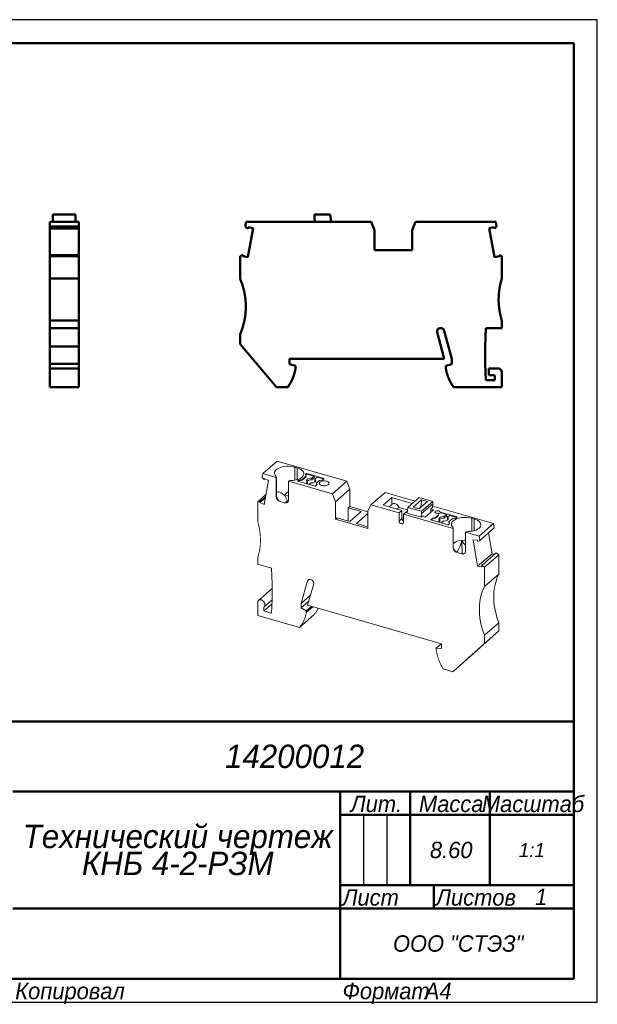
# Model space of a CAD drawing. Header units: millimetres. Extents: x 0 to 297, y 0 to 210.
# Tile 2 of 2: x 173 to 297, y 0 to 210. Entities that reach past the tile are written whole.
import ezdxf

# ---------------------------------------------------------------- set-up
doc = ezdxf.new("R2010")
doc.units = ezdxf.units.MM

# ---------------------------------------------------------------- blocks, each defined once
blk = doc.blocks.new('_FR1Страница_1')
at = {"color": 7, "lineweight": 25, "flags": 128}
for points in [[(297, 210), (0, 210)], [(297, 0), (297, 210)], [(247, 40), (247, 25)], [(252, 40), (252, 25)], [(242, 20), (292, 20)], [(0, 0), (297, 0)]]:
    blk.add_lwpolyline(points, dxfattribs=at)
at = {"color": 7, "lineweight": 50, "flags": 128}
for points in [[(20, 205), (292, 205)], [(292, 205), (292, 5)], [(107, 60), (292, 60)], [(172, 45), (292, 45)], [(242, 45), (242, 5)], [(257, 45), (257, 25)], [(274, 45), (274, 25)], [(242, 40), (292, 40)], [(242, 25), (292, 25)], [(262, 25), (262, 20)], [(172, 20), (292, 20)], [(292, 5), (20, 5)]]:
    blk.add_lwpolyline(points, dxfattribs=at)
at = {"color": 7}
for s, insert, char_height, width, attachment_point in [('\\pl0.5;{\\fT-FLEX Type A|b0|i1;\\l14200012 \\P}', (232, 52.5), 5, 122.5, 5), ('\\pl0.5;{\\fT-FLEX Type A|b0|i1;\\lМасштаб\\P}', (283, 44.125), 3.5, 19.75, 2), ('\\pl0.5;{\\fT-FLEX Type A|b0|i1;\\lЛит.\\P}', (249.5, 44.125), 3.5, 16.75, 2), ('\\pl0.5;{\\fT-FLEX Type A|b0|i1;\\lМасса\\P}', (265.5, 44.125), 3.5, 18.75, 2), ('\\pl0.5;{\\fT-FLEX Type A|b0|i1;\\l8.60\\P}', (265.5, 32.5), 3.5, 18.75, 5), ('{\\fT-FLEX Type A|b0|i1;\\l1:1\\P}', (283, 32.5), 3, 19.5, 5), ('\\pl0.5;{\\fT-FLEX Type A|b0|i1;\\l\\P}', (244.5, 32.5), 3.5, 6.75, 5), ('\\pl0.5;{\\fT-FLEX Type A|b0|i1;\\l\\P}', (249.5, 32.5), 3.5, 6.75, 5), ('\\pl0.5;{\\fT-FLEX Type A|b0|i1;\\l\\P}', (254.5, 32.5), 3.5, 6.75, 5), ('\\pl0.5;{\\fT-FLEX Type A|b0|i1;\\l\\H0.857143x;\\P}', (283, 32.5), 3.5, 19.75, 5), ('\\pl0.5;{\\fT-FLEX Type A|b0|i1;\\lЛист\\P}', (242, 24.125), 3.5, 11.75, 1), ('\\pl0.5;{\\fT-FLEX Type A|b0|i1;\\l\\H0.857143x;\\P}', (257, 24.125), 3.5, 11.75, 2), ('\\pl0.5;{\\fT-FLEX Type A|b0|i1;\\lЛистов\\P}', (262, 24.125), 3.5, 17.75, 1), ('{\\fT-FLEX Type A|b0|i1;\\l1\\P}', (285, 22.5), 3.5, 15.75, 5), ('\\pl0.5;{\\fT-FLEX Type A|b0|i1;\\l\\H0.857143x;\\P}', (285, 24.125), 3.5, 15.75, 2), ('{\\fT-FLEX Type A|b0|i1;\\l\\P}', (257, 22.5), 3.5, 11.75, 5), ('{\\fT-FLEX Type A|b0|i1;\\l}', (207, 20), 3, 71.5, 5), ('\\pl0.5;{\\fT-FLEX Type A|b0|i1;\\lООО "СТЭЗ"\\P}', (267, 12.5), 3.5, 51.75, 5), ('\\pl0.6;{\\fT-FLEX Type A|b0|i1;\\l \\P}', (207, 12.5), 3.5, 71.75, 5), ('\\pl0.5;{\\fT-FLEX Type A|b0|i1;\\lКопировал\\P}', (172, 4.125), 3.5, 23.566, 1), ('\\pl0.5;{\\fT-FLEX Type A|b0|i1;\\l\\P}', (193.816, 4.125), 3.5, 40.967, 1), ('\\pl0.5;{\\fT-FLEX Type A|b0|i1;\\lФормат\\P}', (242, 4.125), 3.5, 18.675, 1), ('\\pl0.5;{\\fT-FLEX Type A|b0|i1;\\l\\P}', (258.925, 4.125), 3.5, 9.825, 1), ('{\\fT-FLEX Type A|b0|i1;\\lA4\\P}', (262.962, 4.125), 3.5, 9.825, 2)]:
    blk.add_mtext(s, dxfattribs=dict(at, insert=insert, char_height=char_height, width=width, attachment_point=attachment_point))
at = {"color": 7, "insert": (207, 32.5), "char_height": 5, "width": 72.5, "attachment_point": 5, "line_spacing_factor": 0.692771}
blk.add_mtext('\\pl0.5;{\\fT-FLEX Type A|b0|i1;\\lТехнический чертеж\\PКНБ 4-2-РЗМ\\P}', dxfattribs=at)
blk = doc.blocks.new('Страница_1')
at = {"color": 7, "lineweight": 50, "flags": 128}
for points in [[(186.087, 166.773), (179.937, 166.773)], [(179.937, 166.773), (179.937, 165.771)], [(185.397, 168.323), (180.527, 168.323)], [(180.527, 166.823), (180.527, 168.323)], [(180.527, 166.823), (181.212, 166.823)], [(181.212, 166.773), (181.212, 166.823)], [(184.712, 166.823), (184.712, 166.773)], [(185.397, 166.823), (184.712, 166.823)], [(185.397, 166.823), (185.397, 168.323)], [(186.087, 165.771), (186.087, 166.773)], [(221.69, 165.771), (221.866, 166.773)], [(248.637, 166.773), (221.866, 166.773)], [(239.886, 168.323), (236.515, 168.323)], [(236.515, 167.754), (236.515, 168.323)], [(236.515, 167.754), (236.596, 166.823)], [(236.596, 166.823), (236.6, 166.773)], [(236.596, 166.823), (240.043, 166.823)], [(238.025, 166.773), (238.009, 166.823)], [(239.088, 166.823), (239.093, 166.773)], [(240.043, 166.823), (239.886, 168.323)], [(240.049, 166.773), (240.043, 166.823)], [(248.637, 166.773), (249.377, 165.023)], [(258.117, 166.773), (257.377, 165.023)], [(258.117, 166.773), (275.287, 166.773)], [(275.287, 166.773), (275.464, 165.771)], [(179.937, 165.377), (179.937, 165.771)], [(186.087, 165.771), (179.937, 165.771)], [(186.087, 165.377), (179.937, 165.377)], [(179.937, 165.372), (179.937, 159.69)], [(186.087, 165.771), (186.087, 165.377)], [(186.087, 159.69), (186.087, 165.372)], [(221.69, 165.771), (222.246, 165.304)], [(222.246, 165.304), (222.306, 165.646)], [(222.261, 159.231), (223.359, 165.46)], [(223.359, 165.46), (222.306, 165.646)], [(249.377, 160.723), (249.377, 165.023)], [(257.377, 160.723), (257.377, 165.023)], [(274.948, 165.646), (273.894, 165.46)], [(273.894, 165.46), (274.993, 159.231)], [(274.948, 165.646), (274.995, 165.377)], [(274.995, 165.377), (275.464, 165.771)], [(249.377, 160.723), (257.377, 160.723)], [(179.937, 159.475), (179.937, 159.685)], [(186.087, 159.685), (179.937, 159.685)], [(179.937, 159.475), (179.937, 154.673)], [(179.937, 159.475), (186.087, 159.475)], [(186.087, 159.475), (186.087, 159.685)], [(186.087, 154.673), (186.087, 159.475)], [(221.262, 159.724), (220.577, 159.475)], [(220.577, 154.673), (220.577, 159.475)], [(221.207, 159.417), (221.262, 159.724)], [(221.207, 159.417), (222.261, 159.231)], [(276.046, 159.417), (274.993, 159.231)], [(275.999, 159.685), (276.046, 159.417)], [(276.577, 159.475), (275.999, 159.685)], [(276.577, 159.475), (276.577, 154.673)], [(179.937, 150.173), (179.937, 154.673)], [(179.937, 154.673), (186.087, 154.673)], [(186.087, 150.173), (186.087, 154.673)], [(179.937, 145.673), (179.937, 150.173)], [(186.087, 145.673), (186.087, 150.173)], [(179.937, 145.673), (186.087, 145.673)], [(179.937, 145.673), (179.937, 144.073)], [(186.087, 144.073), (186.087, 145.673)], [(276.577, 145.673), (276.577, 144.073)], [(179.937, 140.15), (179.937, 144.073)], [(179.937, 144.073), (186.087, 144.073)], [(186.087, 144.073), (186.087, 140.15)], [(262.749, 143.177), (262.725, 143.358)], [(262.749, 143.177), (264.277, 137.473)], [(264.267, 143.48), (265.877, 137.473)], [(272.977, 140.15), (273.131, 144.073)], [(276.577, 144.073), (273.131, 144.073)], [(220.577, 142.673), (220.577, 140.673)], [(186.087, 140.15), (179.937, 140.15)], [(179.937, 136.473), (179.937, 140.15)], [(186.087, 140.15), (186.087, 136.473)], [(220.577, 140.673), (228.391, 131.423)], [(272.977, 136.473), (272.977, 140.15)], [(264.277, 137.473), (231.177, 137.473)], [(231.177, 136.373), (231.177, 137.473)], [(265.877, 137.473), (265.877, 136.373)], [(179.937, 136.473), (179.937, 135.478)], [(179.937, 136.473), (186.087, 136.473)], [(179.937, 135.473), (179.937, 134.573)], [(179.937, 135.473), (180.937, 135.473)], [(186.087, 135.473), (180.94, 135.473)], [(186.087, 136.473), (186.087, 135.478)], [(186.087, 135.473), (186.087, 134.573)], [(232.477, 136.025), (231.177, 136.373)], [(232.477, 135.573), (232.477, 136.025)], [(264.577, 136.025), (265.877, 136.373)], [(264.577, 136.025), (264.577, 135.573)], [(272.977, 136.473), (273.177, 132.973)], [(273.777, 135.473), (275.677, 135.473)], [(273.777, 135.473), (273.777, 134.016)], [(179.937, 131.423), (179.937, 134.573)], [(186.087, 134.573), (186.087, 131.423)], [(275.077, 132.973), (273.177, 132.973)], [(273.777, 134.016), (274.97, 134.016)], [(275.077, 133.902), (274.97, 134.016)], [(275.077, 132.973), (275.077, 133.902)], [(276.577, 131.423), (276.577, 134.573)], [(179.937, 131.423), (186.087, 131.423)], [(228.391, 131.423), (230.782, 131.423)], [(266.272, 131.423), (276.577, 131.423)]]:
    blk.add_lwpolyline(points, dxfattribs=at)
at = {"color": 7, "linetype": 'Continuous', "lineweight": 50, "const_width": 0.5}
for points in [[(220.577, 142.673, 0.2087122), (220.577, 154.673, 0.2087122)], [(276.577, 154.673, 0.0763208), (275.886, 150.173, 0.0763208)], [(275.886, 150.173, 0.0763208), (276.577, 145.673, 0.0763208)], [(263.265, 144.039, 0.3482342), (262.725, 143.358, 0.3482342)], [(264.267, 143.48, 0.422845), (263.265, 144.039, 0.422845)], [(230.782, 131.423, 0.1196559), (232.477, 135.573, 0.1196559)], [(264.577, 135.573, 0.1196559), (266.272, 131.423, 0.1196559)], [(276.577, 134.573, 0.4142136), (275.677, 135.473, 0.4142136)]]:
    blk.add_lwpolyline(points, format="xyb", dxfattribs=at)
at = {"color": 7, "lineweight": 18, "flags": 128}
for points in [[(225.477, 112.967), (228.552, 115.63)], [(232.284, 114.351), (231.866, 114.45), (231.421, 114.515), (230.962, 114.544), (230.5, 114.535), (230.046, 114.491), (229.612, 114.41), (229.209, 114.296), (228.848, 114.152), (228.537, 113.98), (228.284, 113.786), (228.097, 113.575), (227.979, 113.351), (227.934, 113.121), (227.963, 112.89), (228.065, 112.664), (228.237, 112.449)], [(243.423, 111.337), (228.552, 115.63)], [(232.284, 111.573), (232.284, 114.351)], [(232.803, 114.201), (232.284, 114.351)], [(233.865, 112.22), (234.099, 112.479), (234.228, 112.756), (234.247, 113.04), (234.154, 113.32), (233.954, 113.586), (233.654, 113.828), (233.265, 114.035), (232.803, 114.201)], [(232.803, 111.692), (232.803, 114.201)], [(225.324, 112.143), (225.477, 112.967)], [(225.324, 112.143), (225.73, 111.685)], [(225.477, 112.967), (228.344, 112.139)], [(225.73, 111.685), (225.771, 111.906)], [(225.73, 111.685), (225.91, 111.841)], [(225.771, 111.906), (226.684, 111.481)], [(228.344, 108.026), (228.344, 112.139)], [(228.352, 108.091), (228.352, 112.204)], [(231.533, 111.498), (231.887, 111.52), (232.233, 111.564), (232.566, 111.628), (232.881, 111.712), (233.172, 111.816), (233.435, 111.936), (233.668, 112.071), (233.865, 112.22)], [(232.896, 111.331), (233.151, 111.552)], [(233.151, 111.552), (233.882, 111.685)], [(233.882, 111.555), (233.151, 111.422)], [(233.151, 111.552), (233.151, 111.422)], [(233.882, 111.685), (234.7, 112.394)], [(234.7, 112.264), (233.882, 111.555)], [(233.882, 111.685), (233.882, 111.555)], [(234.565, 112.777), (234.821, 112.998)], [(234.7, 112.394), (234.565, 112.777)], [(234.821, 112.868), (234.6, 112.677)], [(234.7, 112.394), (234.7, 112.264)], [(235.002, 111.175), (234.866, 111.302), (234.808, 111.444), (234.834, 111.588), (234.941, 111.722), (235.12, 111.835), (235.356, 111.918), (235.63, 111.964), (235.918, 111.969)], [(234.821, 112.998), (234.821, 112.868)], [(234.821, 112.998), (238.544, 111.923)], [(236.423, 112.405), (234.821, 112.868)], [(234.875, 111.294), (234.941, 111.376), (235.12, 111.489), (235.356, 111.572), (235.63, 111.618), (235.918, 111.622)], [(236.611, 111.769), (236.747, 111.641), (236.805, 111.5), (236.779, 111.356), (236.673, 111.222), (236.494, 111.109), (236.257, 111.026), (235.983, 110.98), (235.695, 110.975)], [(236.423, 112.405), (235.918, 111.969)], [(236.423, 112.059), (235.918, 111.622)], [(235.918, 111.969), (235.918, 111.622)], [(236.423, 112.405), (236.423, 112.059)], [(236.816, 111.946), (236.423, 112.059)], [(236.611, 111.769), (237.116, 112.205)], [(236.611, 111.769), (236.611, 111.422)], [(238.432, 111.825), (237.116, 112.205)], [(238.136, 111.569), (237.589, 111.496)], [(238.544, 111.923), (238.136, 111.569)], [(225.733, 106.362), (226.684, 111.481)], [(230.943, 111.389), (240.348, 108.674)], [(230.943, 111.389), (230.943, 107.276)], [(236.619, 110.256), (232.896, 111.331)], [(233.151, 111.422), (233.008, 111.298)], [(235.002, 111.175), (234.61, 110.836)], [(235.002, 110.829), (234.91, 110.749)], [(235.002, 111.175), (235.002, 110.829)], [(235.303, 110.636), (235.695, 110.975)], [(236.611, 111.422), (236.738, 111.304)], [(237.055, 110.633), (236.619, 110.256)], [(237.589, 111.496), (236.909, 110.906)], [(236.909, 110.906), (236.909, 110.776)], [(236.909, 110.906), (237.055, 110.633)], [(237.008, 110.592), (236.909, 110.776)], [(237.657, 111.154), (237.572, 111.061), (237.525, 110.96), (237.519, 110.857), (237.552, 110.756), (237.625, 110.66), (237.733, 110.572), (237.874, 110.497), (238.041, 110.437), (238.229, 110.395), (238.429, 110.371), (238.635, 110.368), (238.838, 110.385), (239.031, 110.421), (239.205, 110.475), (239.356, 110.546), (239.476, 110.629)], [(239.476, 110.629), (239.561, 110.723), (239.607, 110.823), (239.614, 110.926), (239.581, 111.028), (239.508, 111.124), (239.399, 111.211), (239.259, 111.286), (239.091, 111.346), (238.904, 111.389), (238.703, 111.412), (238.498, 111.416), (238.295, 111.399), (238.102, 111.363), (237.927, 111.308), (237.777, 111.238), (237.657, 111.154)], [(240.348, 108.674), (243.423, 111.337)], [(244.063, 109.637), (240.988, 106.974)], [(243.423, 111.337), (244.063, 109.637)], [(244.063, 105.913), (244.063, 109.637)], [(226.13, 108.501), (224.361, 106.969)], [(224.82, 106.786), (226.002, 107.809)], [(224.861, 107.006), (226.043, 108.029)], [(228.344, 108.026), (228.361, 107.866), (228.411, 107.704), (228.592, 107.4), (228.855, 107.158), (229.16, 107.011)], [(228.352, 108.949), (228.497, 109.034), (228.679, 109.077), (228.884, 109.068), (229.111, 109.006), (229.355, 108.892), (229.612, 108.727), (229.879, 108.515), (230.152, 108.261)], [(229.163, 107.017), (228.991, 107.102), (228.835, 107.226), (228.579, 107.552), (228.386, 107.932), (228.379, 107.951)], [(230.152, 108.411), (230.418, 108.704), (230.692, 108.957), (230.943, 109.145)], [(230.152, 108.261), (230.152, 108.411)], [(230.152, 108.411), (230.943, 108.183)], [(230.152, 108.261), (230.715, 107.124)], [(240.988, 106.974), (240.348, 108.674)], [(248.557, 106.304), (251.632, 108.968)], [(253.051, 107.836), (251.226, 106.256)], [(251.632, 108.968), (258.049, 107.115)], [(253.051, 106.407), (253.051, 107.836)], [(257.424, 106.574), (253.051, 107.836)], [(256.481, 105.758), (258.916, 107.867)], [(259.426, 107.353), (257.626, 105.794)], [(258.916, 107.867), (261.836, 107.024)], [(259.426, 107.353), (259.289, 106.093)], [(260.646, 107.001), (259.426, 107.353)], [(224.361, 106.969), (224.861, 107.006)], [(224.361, 102.81), (224.361, 106.969)], [(224.861, 107.006), (224.82, 106.786)], [(225.733, 106.362), (224.82, 106.786)], [(229.16, 107.011), (229.163, 107.017)], [(229.384, 106.946), (229.16, 107.011)], [(229.163, 107.017), (229.384, 106.946)], [(229.384, 106.946), (229.903, 106.796)], [(230.127, 106.732), (229.903, 106.796)], [(229.903, 106.796), (230.135, 106.736)], [(230.127, 106.732), (230.432, 106.702), (230.695, 106.793), (230.876, 106.992), (230.926, 107.126), (230.943, 107.276)], [(230.135, 106.736), (230.127, 106.732)], [(230.702, 106.803), (230.533, 106.736), (230.335, 106.714), (230.135, 106.736)], [(230.715, 107.124), (230.252, 106.723)], [(230.715, 106.8), (230.715, 107.124)], [(240.988, 103.25), (240.988, 106.974)], [(243.738, 105.632), (244.063, 105.913)], [(243.738, 105.632), (243.738, 102.831)], [(246.466, 104.844), (243.738, 105.632)], [(247.917, 104.801), (244.063, 105.913)], [(247.917, 104.974), (248.557, 106.304)], [(248.557, 106.304), (254.585, 104.564)], [(251.226, 106.256), (255.21, 105.106)], [(253.089, 106.444), (252.461, 105.899)], [(253.093, 106.438), (253.204, 106.521), (253.392, 106.58), (253.602, 106.583), (253.822, 106.528), (254.036, 106.418), (254.232, 106.262), (254.396, 106.069), (254.519, 105.851), (254.553, 105.743)], [(254.543, 105.746), (254.155, 105.41)], [(254.543, 105.746), (256.421, 105.203)], [(256.345, 104.498), (256.481, 105.758)], [(256.481, 105.758), (259.401, 104.915)], [(258.846, 105.442), (257.626, 105.794)], [(260.646, 107.001), (258.846, 105.442)], [(259.264, 106.071), (259.232, 105.776)], [(259.264, 106.071), (259.289, 106.093)], [(259.471, 105.983), (259.278, 106.039)], [(259.521, 106.026), (259.289, 106.093)], [(261.836, 107.024), (259.401, 104.915)], [(261.836, 106.53), (259.401, 104.422)], [(260.146, 103.681), (261.971, 105.261)], [(261.423, 105.448), (261.358, 104.73)], [(261.765, 105.745), (261.423, 105.448)], [(261.971, 105.261), (261.436, 105.416)], [(261.836, 106.53), (261.765, 105.745)], [(261.791, 106.035), (274.816, 102.275)], [(261.836, 106.53), (261.836, 107.024)], [(240.988, 103.25), (241.313, 103.531)], [(240.988, 103.25), (247.917, 101.25)], [(241.313, 103.531), (244.041, 102.744)], [(244.041, 102.744), (246.466, 104.844)], [(247.939, 104.419), (245.514, 102.319)], [(247.917, 101.25), (247.917, 104.974)], [(255.21, 105.106), (254.585, 104.564)], [(254.585, 102.832), (254.585, 104.564)], [(254.585, 102.832), (255.21, 103.374)], [(255.21, 105.106), (255.21, 103.374)], [(255.538, 103.438), (255.21, 103.532)], [(255.21, 103.374), (255.246, 103.181), (255.35, 102.997), (255.504, 102.849), (255.538, 102.832)], [(255.538, 104.289), (256.163, 104.831)], [(255.538, 104.289), (255.538, 102.557)], [(255.538, 104.289), (266.19, 101.214)], [(256.163, 104.831), (256.374, 104.77)], [(259.33, 103.636), (256.345, 104.498)], [(259.401, 104.422), (259.33, 103.636)], [(259.673, 103.933), (259.33, 103.636)], [(259.401, 104.422), (259.401, 104.915)], [(259.573, 103.846), (260.146, 103.681)], [(259.663, 103.82), (259.673, 103.933)], [(261.823, 103.483), (261.388, 103.106)], [(261.823, 103.353), (261.5, 103.073)], [(262.37, 103.556), (261.823, 103.483)], [(261.823, 103.483), (261.823, 103.353)], [(262.37, 103.426), (261.823, 103.353)], [(262.353, 104.891), (262.293, 104.815), (262.28, 104.734), (262.316, 104.654), (262.397, 104.583), (262.517, 104.527), (262.663, 104.492), (262.825, 104.479), (262.987, 104.49)], [(263.379, 104.754), (263.35, 104.842), (263.265, 104.921), (263.134, 104.982), (262.971, 105.019), (262.793, 105.028), (262.618, 105.008), (262.466, 104.961), (262.353, 104.891)], [(263.05, 104.146), (262.37, 103.556)], [(263.05, 104.016), (262.37, 103.426)], [(262.37, 103.556), (262.37, 103.426)], [(262.987, 104.49), (262.904, 104.419)], [(262.904, 104.419), (263.05, 104.146)], [(262.987, 104.36), (262.952, 104.33)], [(262.987, 104.36), (262.987, 104.49)], [(263.05, 104.146), (263.05, 104.016)], [(264.238, 103.794), (263.949, 103.789), (263.675, 103.743), (263.439, 103.66), (263.26, 103.547), (263.153, 103.413), (263.127, 103.269), (263.185, 103.127), (263.321, 103)], [(264.238, 103.447), (263.949, 103.443), (263.675, 103.397), (263.439, 103.314), (263.26, 103.201), (263.194, 103.119)], [(263.379, 104.624), (263.379, 104.754)], [(267.037, 103.698), (263.379, 104.754)], [(264.742, 104.23), (263.379, 104.624)], [(264.742, 104.23), (264.238, 103.794)], [(264.742, 103.884), (264.238, 103.447)], [(264.238, 103.794), (264.238, 103.447)], [(264.742, 104.23), (264.742, 103.884)], [(265.135, 103.771), (264.742, 103.884)], [(264.93, 103.594), (265.435, 104.03)], [(264.992, 103.047), (265.098, 103.181), (265.124, 103.325), (265.066, 103.466), (264.93, 103.594)], [(264.93, 103.594), (264.93, 103.247)], [(265.057, 103.129), (264.93, 103.247)], [(265.232, 102.635), (266.05, 103.344)], [(266.924, 103.6), (265.435, 104.03)], [(266.05, 103.344), (266.781, 103.477)], [(266.168, 102.895), (266.499, 103.126), (266.914, 103.321), (267.396, 103.471), (267.928, 103.571), (268.489, 103.617), (269.058, 103.608), (269.611, 103.543), (270.129, 103.426)], [(266.781, 103.477), (267.037, 103.698)], [(270.649, 103.276), (271.03, 103.145), (271.364, 102.985), (271.643, 102.8), (271.86, 102.596), (272.01, 102.377), (272.087, 102.149), (272.091, 101.917), (272.022, 101.688), (271.88, 101.468), (271.671, 101.262), (271.398, 101.075), (271.069, 100.912), (270.693, 100.777), (270.278, 100.674), (269.837, 100.606), (269.378, 100.573)], [(270.649, 103.276), (270.129, 103.426)], [(270.129, 100.651), (270.129, 103.426)], [(270.649, 100.766), (270.649, 103.276)], [(245.514, 102.319), (247.917, 101.625)], [(254.585, 102.832), (254.621, 102.64), (254.725, 102.455), (254.879, 102.307), (255.061, 102.219), (255.244, 102.202), (255.398, 102.261), (255.501, 102.386), (255.538, 102.557)], [(261.388, 103.106), (265.112, 102.031)], [(263.321, 103), (262.929, 102.661)], [(263.321, 102.654), (263.229, 102.574)], [(263.321, 103), (263.321, 102.654)], [(263.622, 102.461), (264.014, 102.8)], [(264.014, 102.8), (264.302, 102.805), (264.576, 102.851), (264.813, 102.934), (264.992, 103.047)], [(265.112, 102.031), (265.367, 102.252)], [(265.367, 102.252), (265.232, 102.635)], [(265.232, 102.635), (265.232, 102.505)], [(265.332, 102.222), (265.232, 102.505)], [(266.082, 101.524), (265.943, 101.689), (265.846, 101.86), (265.791, 102.037), (265.78, 102.215), (265.813, 102.393), (265.89, 102.567), (266.008, 102.735), (266.168, 102.895)], [(266.19, 97.101), (266.19, 101.214)], [(266.197, 97.166), (266.197, 101.28)], [(274.816, 102.275), (271.741, 99.612)], [(271.895, 98.7), (274.97, 101.363)], [(274.97, 101.363), (274.816, 102.275)], [(268.788, 100.464), (271.741, 99.612)], [(268.788, 96.351), (268.788, 100.464)], [(271.741, 99.612), (271.895, 98.7)], [(274.475, 95.842), (273.729, 100.288)], [(267.005, 96.086), (266.7, 96.233), (266.438, 96.475), (266.256, 96.779), (266.207, 96.941), (266.19, 97.101)], [(268.788, 98.719), (268.489, 98.724), (267.928, 98.678), (267.396, 98.578), (266.914, 98.427), (266.499, 98.233), (266.197, 98.023)], [(266.225, 97.026), (266.232, 97.007), (266.424, 96.627), (266.68, 96.301), (266.837, 96.177), (267.009, 96.092)], [(267.013, 96.293), (267.181, 96.484), (267.336, 96.737), (267.477, 97.024), (267.605, 97.329), (267.838, 97.961), (268.051, 98.607)], [(268.788, 97.655), (268.786, 97.657), (268.401, 98.12), (268.051, 98.607)], [(268.051, 98.607), (268.075, 95.801)], [(270.448, 98.848), (271.4, 93.179)], [(270.448, 98.848), (271.361, 98.745)], [(271.361, 98.745), (271.413, 98.435)], [(271.413, 98.435), (271.895, 98.7)], [(224.361, 93.631), (224.361, 95.016)], [(266.819, 96.191), (266.872, 96.203), (267.013, 96.293)], [(267.009, 96.092), (267.005, 96.086)], [(267.005, 96.086), (267.229, 96.021)], [(267.229, 96.021), (267.009, 96.092)], [(267.749, 95.871), (267.229, 96.021)], [(267.981, 95.811), (267.749, 95.871)], [(267.749, 95.871), (267.973, 95.807)], [(268.788, 96.351), (268.771, 96.201), (268.722, 96.067), (268.54, 95.868), (268.278, 95.777), (267.973, 95.807)], [(267.973, 95.807), (267.981, 95.811)], [(267.981, 95.811), (268.18, 95.789), (268.378, 95.811), (268.547, 95.878)], [(271.4, 93.179), (274.475, 95.842)], [(272.265, 93.356), (275.34, 96.019)], [(272.858, 92.969), (275.933, 95.632)], [(275.06, 95.776), (274.475, 95.842)], [(275.34, 96.019), (275.933, 95.632)], [(275.933, 91.474), (275.933, 95.632)], [(224.361, 93.631), (227.345, 92.769)], [(227.345, 92.769), (227.478, 89.333)], [(272.312, 93.076), (271.4, 93.179)], [(272.265, 93.356), (272.858, 92.969)], [(272.312, 93.076), (272.265, 93.356)], [(272.858, 92.969), (272.858, 88.81)], [(275.933, 91.474), (272.858, 88.81)], [(275.933, 91.474), (275.605, 90.74), (275.334, 89.97), (275.123, 89.165), (274.971, 88.332), (274.879, 87.472), (274.849, 86.59), (274.879, 85.691), (274.971, 84.779), (275.123, 83.857), (275.334, 82.931), (275.605, 82.004), (275.933, 81.081)], [(227.478, 89.333), (227.478, 86.149)], [(235.021, 90.04), (233.627, 85.24)], [(236.336, 89.397), (235.013, 84.84)], [(235.889, 90.273), (235.753, 90.339), (235.615, 90.378), (235.48, 90.388), (235.353, 90.37), (235.239, 90.323), (235.144, 90.251), (235.07, 90.155), (235.021, 90.04)], [(235.412, 90.378), (235.021, 90.04)], [(236.357, 89.548), (236.323, 89.757), (236.226, 89.963), (236.076, 90.141), (235.889, 90.273)], [(236.336, 89.397), (236.357, 89.548)], [(272.858, 88.81), (272.53, 88.077), (272.259, 87.306), (272.048, 86.502), (271.896, 85.669), (271.804, 84.809), (271.774, 83.927), (271.804, 83.028), (271.896, 82.116), (272.048, 81.194), (272.259, 80.268), (272.53, 79.341), (272.858, 78.418)], [(227.478, 88.394), (224.551, 85.859)], [(235.634, 86.977), (233.627, 85.24)], [(225.92, 84.953), (225.86, 85.269), (225.691, 85.57), (225.438, 85.812), (225.14, 85.958), (224.842, 85.985), (224.589, 85.889), (224.42, 85.685), (224.361, 85.403)], [(224.361, 85.403), (224.361, 82.675)], [(225.66, 83.643), (227.421, 85.168)], [(225.66, 84.447), (225.77, 84.537), (225.852, 84.655), (225.902, 84.796), (225.92, 84.953)], [(225.66, 83.643), (225.66, 84.447)], [(225.729, 84.498), (227.47, 86.006)], [(227.478, 86.149), (227.305, 83.168)], [(233.627, 84.287), (235.264, 85.705)], [(233.627, 84.287), (233.627, 85.24)], [(233.627, 84.287), (234.753, 83.661)], [(234.753, 83.661), (235.839, 84.601)], [(236.178, 84.503), (234.753, 83.269)], [(235.013, 84.84), (263.678, 76.565)], [(233.285, 80.099), (224.361, 82.675)], [(227.305, 83.168), (225.66, 83.643)], [(236.36, 82.762), (233.285, 80.099)], [(234.753, 83.269), (234.753, 83.661)], [(272.858, 78.418), (275.933, 81.081)], [(275.933, 81.081), (275.933, 79.349)], [(275.933, 79.349), (269.166, 73.292)], [(275.933, 79.349), (272.858, 76.686)], [(272.858, 76.686), (272.858, 78.418)], [(263.639, 76.576), (262.552, 75.636)], [(263.678, 76.565), (263.678, 75.612)], [(266.091, 70.629), (272.858, 76.686)], [(262.552, 75.636), (263.678, 75.612)], [(262.552, 75.636), (262.552, 75.244)], [(266.091, 70.629), (269.166, 73.292)], [(266.091, 70.629), (264.02, 71.227)]]:
    blk.add_lwpolyline(points, dxfattribs=at)
at = {"color": 7, "linetype": 'Continuous', "lineweight": 18, "const_width": 0.18}
for points in [[(228.344, 112.139, 0.2698379), (228.237, 112.449, 0.2698379)], [(231.533, 111.498, 0.0803121), (230.943, 111.389, 0.0803121)], [(228.344, 108.026, 0.0499939), (228.341, 108.091, 0.0499939)], [(228.355, 108.091, 0.1428549), (228.379, 107.951, 0.1428549)], [(262.987, 104.36, 0.1357836), (263.305, 104.486, 0.1357836)], [(263.305, 104.486, 0.2206679), (263.379, 104.624, 0.2206679)], [(224.959, 98.741, 0.0701186), (224.361, 102.81, 0.0701186)], [(266.19, 101.214, 0.2698379), (266.082, 101.524, 0.2698379)], [(269.378, 100.573, 0.0803121), (268.788, 100.464, 0.0803121)], [(224.361, 95.016, 0.0833678), (224.959, 98.741, 0.0833678)], [(266.19, 97.101, 0.049994), (266.186, 97.166, 0.049994)], [(266.201, 97.166, 0.1428549), (266.225, 97.026, 0.1428549)], [(236.36, 82.762, 0.0706604), (237.299, 84.18, 0.0706604)], [(233.285, 80.099, 0.1475943), (234.753, 83.269, 0.1475943)], [(262.552, 75.244, 0.0985881), (264.02, 71.227, 0.0985881)]]:
    blk.add_lwpolyline(points, format="xyb", dxfattribs=at)
blk.add_blockref('_FR1Страница_1', (0, 0))

msp = doc.modelspace()

# ---------------------------------------------------------------- block references
msp.add_blockref('Страница_1', (0, 0))

doc.saveas('drawing.dxf')
